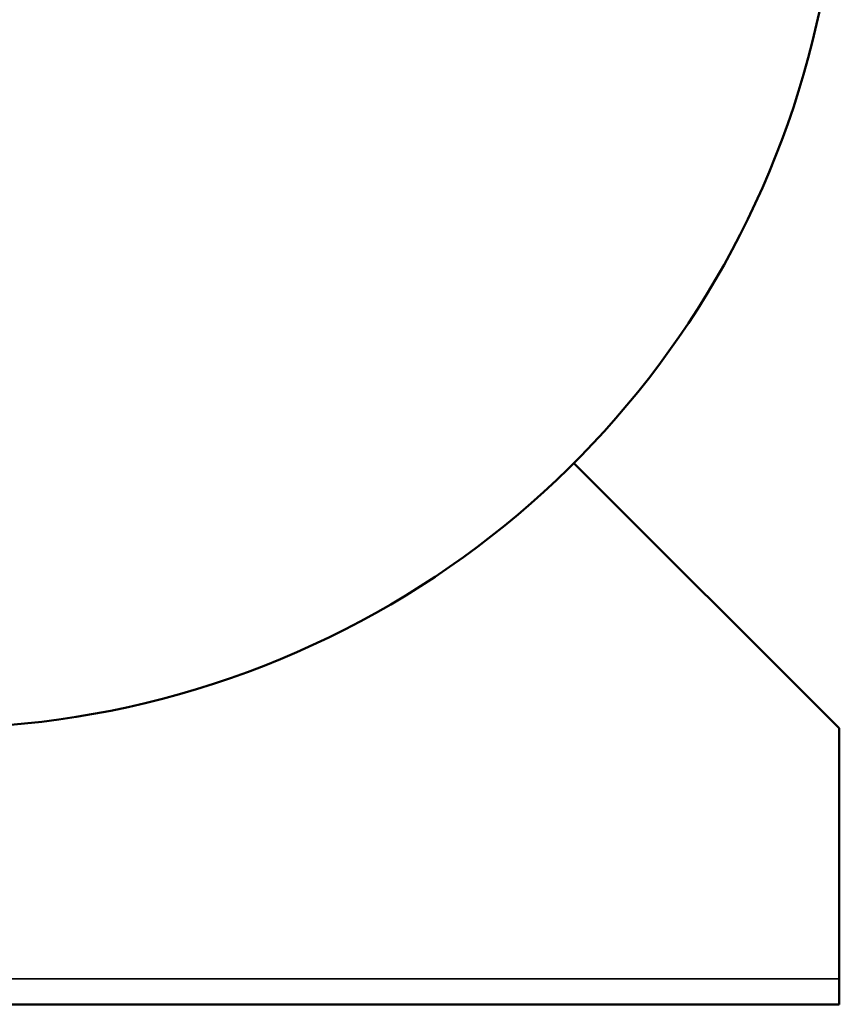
# Model space of a CAD drawing. Header units: inches. Extents: x 1 to 237, y 4 to 150.
# Tile 97 of 209: x 140 to 151, y 78 to 91. Entities that reach past the tile are written whole.
import ezdxf

# ---------------------------------------------------------------- set-up
doc = ezdxf.new("R2010")
doc.units = ezdxf.units.IN
doc.header["$LTSCALE"] = 7
doc.header["$MEASUREMENT"] = 0
doc.layers.add('Visible (ANSI)', color=7, linetype='Continuous', lineweight=50)
doc.layers.add('Visible Narrow (ANSI)', color=7, linetype='Continuous', lineweight=35)

msp = doc.modelspace()

# ---------------------------------------------------------------- linework, layer by layer
at = {"layer": 'Visible (ANSI)'}
for p, q in [((150.804, 81.504), (147.289, 85.019)), ((150.804, 81.504), (150.804, 78.184)), ((150.804, 77.844), (150.804, 78.184)), ((126.804, 77.844), (150.804, 77.844))]:
    msp.add_line(p, q, dxfattribs=at)
msp.add_arc((138.804, 93.505), 12, 148.5393, 359.435, dxfattribs=at)
at = {"layer": 'Visible Narrow (ANSI)'}
msp.add_line((126.804, 78.184), (150.804, 78.184), dxfattribs=at)

doc.saveas('drawing.dxf')
